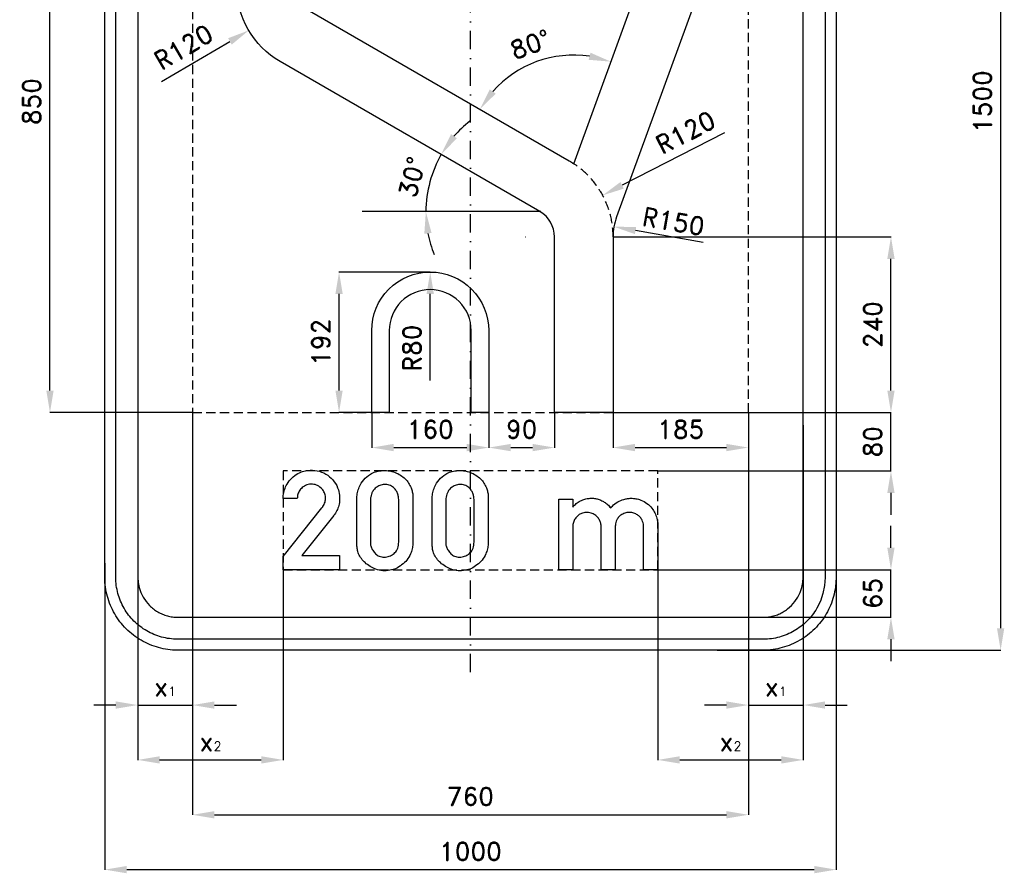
# Model space of a CAD drawing. Header units: millimetres. Extents: x -621 to 730, y -1055 to 962.
# Tile 1 of 2: x -616 to 730, y -1055 to 112. Entities that reach past the tile are written whole.
import ezdxf

# ---------------------------------------------------------------- set-up
doc = ezdxf.new("R2010")
doc.units = ezdxf.units.MM
doc.header["$LTSCALE"] = 5
doc.linetypes.add('ČERCHOVANÁX2', pattern=[2, 1, -0.5, 0, -0.5])
doc.linetypes.add('ČÁRKOVANÁX2', pattern=[1.5, 1, -0.5])
doc.layers.add('Kóty', color=2, linetype='Continuous')
doc.layers.add('Značka', color=7, linetype='Continuous')
doc.styles.get("Standard").update_dxf_attribs({"font": 'romand.shx', "height": 25})
doc.dimstyles.get("Standard").update_dxf_attribs({"dimtxt": 25, "dimasz": 30, "dimexe": 0.18, "dimexo": 0.0625, "dimgap": 12.5, "dimtad": 1, "dimdec": 0, "dimzin": 0, "dimdsep": 46, "dimtxsty": 'Standard', "dimcen": 0.09, "dimadec": 0, "dimazin": 0, "dimtfac": 1, "dimtdec": 0, "dimtofl": 0, "dimtmove": 0, "dimatfit": 3, "dimfxl": 1, "dimtolj": 1, "dimtzin": 0, "dimarcsym": 0})

# ---------------------------------------------------------------- blocks, each defined once
blk = doc.blocks.new('*D0')
at = {"layer": 'Defpoints', "color": 0, "transparency": 16777216}
for p in [(256, -640), (575, -640), (350.1, -705)]:
    blk.add_point(p, dxfattribs=at)
at = {"layer": 'Kóty', "color": 0, "lineweight": -2, "transparency": 16777216}
for p, q in [((575, -610), (575, -580)), ((256.1, -640), (575.2, -640)), ((350.2, -705), (575.2, -705)), ((575, -735), (575, -765))]:
    blk.add_line(p, q, dxfattribs=at)
at = {"layer": 'Kóty', "color": 0, "transparency": 16777216}
for points in [[(570, -610), (580, -610), (575, -640)], [(570, -735), (580, -735), (575, -705)]]:
    blk.add_solid(points, dxfattribs=at)
at = {"layer": 'Kóty', "color": 0, "transparency": 16777216, "insert": (550, -672.5), "char_height": 25, "attachment_point": 5, "rotation": 90}
blk.add_mtext('\\A1;65', dxfattribs=at)
blk = doc.blocks.new('*D1')
at = {"layer": 'Defpoints', "color": 0, "transparency": 16777216}
for p in [(368.1, 750), (337.4, -750), (725, -750)]:
    blk.add_point(p, dxfattribs=at)
at = {"layer": 'Kóty', "color": 0, "lineweight": -2, "transparency": 16777216}
for p, q in [((368.2, 750), (725.2, 750)), ((725, 720), (725, -720)), ((337.5, -750), (725.2, -750))]:
    blk.add_line(p, q, dxfattribs=at)
at = {"layer": 'Kóty', "color": 0, "transparency": 16777216}
for points in [[(720, 720), (730, 720), (725, 750)], [(720, -720), (730, -720), (725, -750)]]:
    blk.add_solid(points, dxfattribs=at)
at = {"layer": 'Kóty', "color": 0, "transparency": 16777216, "insert": (700, 0), "char_height": 25, "attachment_point": 5, "rotation": 90}
blk.add_mtext('\\A1;1500', dxfattribs=at)
blk = doc.blocks.new('*D2')
at = {"layer": 'Defpoints', "color": 0, "transparency": 16777216}
for p in [(-500, -630.9), (500, -630.9), (500, -1050)]:
    blk.add_point(p, dxfattribs=at)
at = {"layer": 'Kóty', "color": 0, "lineweight": -2, "transparency": 16777216}
for p, q in [((-500, -630.9), (-500, -1050.2)), ((500, -630.9), (500, -1050.2)), ((-470, -1050), (470, -1050))]:
    blk.add_line(p, q, dxfattribs=at)
at = {"layer": 'Kóty', "color": 0, "transparency": 16777216}
for points in [[(-470, -1045), (-470, -1055), (-500, -1050)], [(470, -1045), (470, -1055), (500, -1050)]]:
    blk.add_solid(points, dxfattribs=at)
at = {"layer": 'Kóty', "color": 0, "transparency": 16777216, "insert": (0, -1025), "char_height": 25, "attachment_point": 5}
blk.add_mtext('\\A1;1000', dxfattribs=at)
blk = doc.blocks.new('*D4')
at = {"layer": 'Defpoints', "color": 0, "transparency": 16777216}
for p in [(25, -425), (115, -425), (115, -473)]:
    blk.add_point(p, dxfattribs=at)
at = {"layer": 'Kóty', "color": 0, "lineweight": -2, "transparency": 16777216}
for p, q in [((25, -425.1), (25, -473.2)), ((115, -425.1), (115, -473.2)), ((55, -473), (85, -473))]:
    blk.add_line(p, q, dxfattribs=at)
at = {"layer": 'Kóty', "color": 0, "transparency": 16777216}
for points in [[(55, -468), (55, -478), (25, -473)], [(85, -468), (85, -478), (115, -473)]]:
    blk.add_solid(points, dxfattribs=at)
at = {"layer": 'Kóty', "color": 0, "transparency": 16777216, "insert": (70, -448), "char_height": 25, "attachment_point": 5}
blk.add_mtext('\\A1;90', dxfattribs=at)
blk = doc.blocks.new('*D7')
at = {"layer": 'Defpoints', "color": 0, "transparency": 16777216}
for p in [(195, -425), (380, -425), (380, -473)]:
    blk.add_point(p, dxfattribs=at)
at = {"layer": 'Kóty', "color": 0, "lineweight": -2, "transparency": 16777216}
for p, q in [((195, -425.1), (195, -473.2)), ((380, -425.1), (380, -473.2)), ((225, -473), (350, -473))]:
    blk.add_line(p, q, dxfattribs=at)
at = {"layer": 'Kóty', "color": 0, "transparency": 16777216}
for points in [[(225, -468), (225, -478), (195, -473)], [(350, -468), (350, -478), (380, -473)]]:
    blk.add_solid(points, dxfattribs=at)
at = {"layer": 'Kóty', "color": 0, "transparency": 16777216, "insert": (287.5, -448), "char_height": 25, "width": 97.162, "attachment_point": 5}
blk.add_mtext('\\A1;185', dxfattribs=at)
blk = doc.blocks.new('*D11')
at = {"layer": 'Defpoints', "color": 0, "transparency": 16777216}
for p in [(-575, 425), (-380, 425), (-380, -425)]:
    blk.add_point(p, dxfattribs=at)
at = {"layer": 'Kóty', "color": 0, "lineweight": -2, "transparency": 16777216}
for p, q in [((-380.1, 425), (-575.2, 425)), ((-575, -395), (-575, 395)), ((-380.1, -425), (-575.2, -425))]:
    blk.add_line(p, q, dxfattribs=at)
at = {"layer": 'Kóty', "color": 0, "transparency": 16777216}
for points in [[(-580, 395), (-570, 395), (-575, 425)], [(-580, -395), (-570, -395), (-575, -425)]]:
    blk.add_solid(points, dxfattribs=at)
at = {"layer": 'Kóty', "color": 0, "transparency": 16777216, "insert": (-600, 0), "char_height": 25, "attachment_point": 5, "rotation": 90}
blk.add_mtext('\\A1;850', dxfattribs=at)
blk = doc.blocks.new('*D13')
at = {"layer": 'Defpoints', "color": 0, "transparency": 16777216}
for p in [(-380.1, -425), (380, -473), (380, -975)]:
    blk.add_point(p, dxfattribs=at)
at = {"layer": 'Kóty', "color": 0, "lineweight": -2, "transparency": 16777216}
for p, q in [((-380.1, -425.1), (-380.1, -975.2)), ((380, -473.1), (380, -975.2)), ((-350.1, -975), (350, -975))]:
    blk.add_line(p, q, dxfattribs=at)
at = {"layer": 'Kóty', "color": 0, "transparency": 16777216}
for points in [[(-350.1, -970), (-350.1, -980), (-380.1, -975)], [(350, -970), (350, -980), (380, -975)]]:
    blk.add_solid(points, dxfattribs=at)
at = {"layer": 'Kóty', "color": 0, "transparency": 16777216, "insert": (0, -950), "char_height": 25, "attachment_point": 5}
blk.add_mtext('\\A1;760', dxfattribs=at)
blk = doc.blocks.new('*D15')
at = {"layer": 'Defpoints', "color": 0, "transparency": 16777216}
for p in [(-260.1, 55.2), (-51.5, -96.7), (-148.1, -150.4), (96, -150.4), (96, -150.4)]:
    blk.add_point(p, dxfattribs=at)
at = {"layer": 'Kóty', "color": 0, "lineweight": -2, "transparency": 16777216}
for start, end in [(128.0722, 139.0361), (190.9639, 201.9278)]:
    blk.add_arc((96, -150.4), 157, start, end, dxfattribs=at)
at = {"layer": 'Kóty', "color": 0, "transparency": 16777216}
for points in [[(-18.5, -50.3), (-26.6, -44.5), (-40, -71.9)], [(-63.1, -180.7), (-53.2, -179.7), (-61, -150.4)]]:
    blk.add_solid(points, dxfattribs=at)
at = {"layer": 'Kóty', "color": 0, "transparency": 16777216, "insert": (-79.8, -103.2), "char_height": 25, "attachment_point": 5, "rotation": 75}
blk.add_mtext('\\A1;30°', dxfattribs=at)
blk = doc.blocks.new('*D18')
at = {"layer": 'Defpoints', "color": 0, "transparency": 16777216}
for p in [(231, 162), (-220.1, 123.9), (124, 62.5), (135, -81.1), (141.2, -84.9)]:
    blk.add_point(p, dxfattribs=at)
at = {"layer": 'Kóty', "color": 0, "lineweight": -2, "transparency": 16777216}
blk.add_arc((141.2, -84.7), 148.2, 81.6178, 138.3822, dxfattribs=at)
at = {"layer": 'Kóty', "color": 0, "transparency": 16777216}
for points in [[(164.1, 66.8), (161.6, 57.1), (191.9, 54.6)], [(34.5, 10.8), (26.4, 16.7), (12.9, -10.6)]]:
    blk.add_solid(points, dxfattribs=at)
at = {"layer": 'Kóty', "color": 0, "transparency": 16777216, "insert": (82, 78.1), "char_height": 25, "attachment_point": 5, "rotation": 20}
blk.add_mtext('\\A1;80°', dxfattribs=at)
blk = doc.blocks.new('*D19')
at = {"layer": 'Defpoints', "color": 0, "transparency": 16777216}
for p in [(195, -185), (575, -185), (195, -425)]:
    blk.add_point(p, dxfattribs=at)
at = {"layer": 'Kóty', "color": 0, "lineweight": -2, "transparency": 16777216}
for p, q in [((195.1, -185), (575.2, -185)), ((575, -395), (575, -215)), ((195.1, -425), (575.2, -425))]:
    blk.add_line(p, q, dxfattribs=at)
at = {"layer": 'Kóty', "color": 0, "transparency": 16777216}
for points in [[(570, -215), (580, -215), (575, -185)], [(570, -395), (580, -395), (575, -425)]]:
    blk.add_solid(points, dxfattribs=at)
at = {"layer": 'Kóty', "color": 0, "transparency": 16777216, "insert": (550, -305), "char_height": 25, "attachment_point": 5, "rotation": 90}
blk.add_mtext('\\A1;240', dxfattribs=at)
blk = doc.blocks.new('*D20')
at = {"layer": 'Defpoints', "color": 0, "transparency": 16777216}
for p in [(380, -425), (256, -505), (575, -505)]:
    blk.add_point(p, dxfattribs=at)
at = {"layer": 'Kóty', "color": 0, "lineweight": -2, "transparency": 16777216}
for p, q in [((575, -395), (575, -365)), ((380.1, -425), (575.2, -425)), ((256.1, -505), (575.2, -505)), ((575, -535), (575, -565))]:
    blk.add_line(p, q, dxfattribs=at)
at = {"layer": 'Kóty', "color": 0, "transparency": 16777216}
for points in [[(570, -395), (580, -395), (575, -425)], [(570, -535), (580, -535), (575, -505)]]:
    blk.add_solid(points, dxfattribs=at)
at = {"layer": 'Kóty', "color": 0, "transparency": 16777216, "insert": (550, -465), "char_height": 25, "attachment_point": 5, "rotation": 90}
blk.add_mtext('\\A1;80', dxfattribs=at)
blk = doc.blocks.new('*D22')
at = {"layer": 'Defpoints', "color": 0, "transparency": 16777216}
for p in [(-179.7, -233), (-55, -233), (-135, -425)]:
    blk.add_point(p, dxfattribs=at)
at = {"layer": 'Kóty', "color": 0, "lineweight": -2, "transparency": 16777216}
for p, q in [((-55.1, -233), (-179.9, -233)), ((-179.7, -395), (-179.7, -263)), ((-135.1, -425), (-179.9, -425))]:
    blk.add_line(p, q, dxfattribs=at)
at = {"layer": 'Kóty', "color": 0, "transparency": 16777216}
for points in [[(-184.7, -263), (-174.7, -263), (-179.7, -233)], [(-184.7, -395), (-174.7, -395), (-179.7, -425)]]:
    blk.add_solid(points, dxfattribs=at)
at = {"layer": 'Kóty', "color": 0, "transparency": 16777216, "insert": (-204.7, -329), "char_height": 25, "attachment_point": 5, "rotation": 90}
blk.add_mtext('\\A1;192', dxfattribs=at)
blk = doc.blocks.new('*D24')
at = {"layer": 'Defpoints', "color": 0, "transparency": 16777216}
for p in [(-135, -425), (25, -425), (25, -473)]:
    blk.add_point(p, dxfattribs=at)
at = {"layer": 'Kóty', "color": 0, "lineweight": -2, "transparency": 16777216}
for p, q in [((-135, -425.1), (-135, -473.2)), ((25, -425.1), (25, -473.2)), ((-105, -473), (-5, -473))]:
    blk.add_line(p, q, dxfattribs=at)
at = {"layer": 'Kóty', "color": 0, "transparency": 16777216}
for points in [[(-105, -468), (-105, -478), (-135, -473)], [(-5, -468), (-5, -478), (25, -473)]]:
    blk.add_solid(points, dxfattribs=at)
at = {"layer": 'Kóty', "color": 0, "transparency": 16777216, "insert": (-55, -448), "char_height": 25, "attachment_point": 5}
blk.add_mtext('\\A1;160', dxfattribs=at)
blk = doc.blocks.new('*D25')
at = {"layer": 'Defpoints', "color": 0, "transparency": 16777216}
for p in [(-55, -233), (-55, -313)]:
    blk.add_point(p, dxfattribs=at)
at = {"layer": 'Kóty', "color": 0, "lineweight": -2, "transparency": 16777216}
blk.add_line((-55, -381.1), (-55, -263), dxfattribs=at)
at = {"layer": 'Kóty', "color": 0, "transparency": 16777216}
blk.add_solid([(-60, -263), (-50, -263), (-55, -233)], dxfattribs=at)
at = {"layer": 'Kóty', "color": 0, "transparency": 16777216, "insert": (-80, -337), "char_height": 25, "attachment_point": 5, "rotation": 89.997}
blk.add_mtext('\\A1;R80', dxfattribs=at)

msp = doc.modelspace()

# ---------------------------------------------------------------- linework, layer by layer
at = {"color": 5}
for points in [[(-256, -640), (-256, -622), (-203.2, -555.5), (-202.4, -554.5, 0.012145), (-201.7, -553.5, 0.082987), (-198.9, -547.5, 0.094403), (-198.2, -540.9, 0.092129), (-199.6, -534.9, 0.084034), (-203, -529.7, 0.098134), (-209, -525, 0.106051), (-216.2, -523.1, 0.106165), (-223.6, -524, 0.099951), (-230.1, -527.8, 0.083724), (-234.1, -532.5, 0.091644), (-236.3, -538.2, 0.026146), (-236.6, -540.2, 0.008682), (-236.8, -542.4), (-256, -542.4, -0.003373), (-256, -540.5, -0.010134), (-255.9, -538.7, -0.059423), (-254.3, -530.6, -0.058236), (-250.8, -523, -0.072151), (-244.4, -514.7, -0.072221), (-235.9, -508.6, -0.061482), (-227.8, -505.3, -0.059942), (-219, -504, -0.083063), (-206.6, -505.4, -0.087047), (-195.2, -510.9, -0.087766), (-186.2, -519.7, -0.087798), (-180.6, -530.9, -0.068488), (-178.9, -540.5, -0.06242), (-179.7, -550.3, -0.050687), (-181.8, -557.5, -0.061843), (-185.5, -564), (-186.2, -565), (-186.9, -566), (-230.8, -620.7), (-179, -620.7), (-179, -640), (-256, -640)], [(-155.3, -544.1), (-155.4, -542.9), (-155.3, -541.7, -0.049022), (-154.5, -534.3, -0.049993), (-152.1, -527.2, -0.079538), (-145.9, -517, -0.089085), (-136.8, -509.4, -0.059795), (-129.8, -506.2, -0.052017), (-122.3, -504.6, -0.062017), (-112.5, -504.6, -0.064499), (-103, -507, -0.055438), (-95.6, -510.7, -0.055482), (-89.2, -515.9, -0.051107), (-84.6, -521.5, -0.054896), (-81.2, -528, -0.045236), (-79.5, -533.5, -0.045981), (-78.8, -539.3, -0.0123), (-78.7, -541.3), (-78.8, -543.3), (-78.8, -602.1), (-78.8, -603.3), (-78.8, -604.5, -0.051778), (-79.7, -611.5, -0.049695), (-82, -618.2, -0.066797), (-87, -626.7, -0.065904), (-94.1, -633.5, -0.0611), (-101.7, -638.2, -0.064143), (-110.2, -640.8, -0.069661), (-120, -641.3, -0.06745), (-129.6, -639.2, -0.056809), (-137.3, -635.5, -0.049586), (-144.1, -630.3, -0.048054), (-149.2, -624.8, -0.065884), (-152.9, -618.2, -0.05477), (-154.7, -612.3, -0.04236), (-155.3, -606.2), (-155.4, -604.1), (-155.3, -602.1), (-155.3, -544.1)], [(-52.3, -544.1), (-52.3, -542.9), (-52.3, -541.7, -0.049022), (-51.5, -534.3, -0.049993), (-49.1, -527.2, -0.079538), (-42.9, -517, -0.089085), (-33.8, -509.4, -0.059795), (-26.8, -506.2, -0.052017), (-19.3, -504.6, -0.062017), (-9.5, -504.6, -0.064499), (0, -507, -0.05544), (7.4, -510.7, -0.055487), (13.8, -515.9, -0.051106), (18.4, -521.5, -0.054889), (21.8, -528, -0.045226), (23.5, -533.5, -0.045981), (24.2, -539.3), (24.3, -541.3), (24.2, -543.3), (24.2, -602.1), (24.2, -603.3), (24.2, -604.5, -0.051778), (23.3, -611.5, -0.049683), (21, -618.2, -0.066797), (16, -626.7, -0.065904), (8.9, -633.5, -0.0611), (1.3, -638.2, -0.064143), (-7.2, -640.8, -0.069661), (-17, -641.3, -0.06745), (-26.5, -639.2, -0.056809), (-34.3, -635.5, -0.049586), (-41.1, -630.3, -0.048054), (-46.2, -624.8, -0.065884), (-49.9, -618.2, -0.05477), (-51.7, -612.3, -0.04236), (-52.3, -606.2), (-52.4, -604.1), (-52.3, -602.1), (-52.3, -544.1)], [(-136.8, -544.1), (-136.8, -602.1), (-136.8, -602.9), (-136.8, -603.7, 0.073867), (-135.9, -608.7, 0.059513), (-133.6, -613.4, 0.070723), (-129.8, -618.2, 0.094581), (-124.7, -621.5, 0.108403), (-118, -622.8, 0.087555), (-111, -621.5, 0.078161), (-105.5, -618.6, 0.088163), (-101.3, -614.2, 0.06177), (-99.4, -610.5, 0.061186), (-98.4, -606.5, 0.025171), (-98.2, -604.3), (-98.1, -602.1), (-98.1, -544.1), (-98.2, -542.2, 0.016508), (-98.5, -540.3, 0.058315), (-99.7, -535.5, 0.064731), (-102.1, -531.2, 0.088092), (-106.7, -526.6, 0.09789), (-112.6, -523.9, 0.099847), (-119.2, -523.5, 0.088272), (-125.5, -525.5, 0.07416), (-130.2, -528.7, 0.07567), (-133.7, -533.1, 0.052593), (-135.4, -536.7, 0.046072), (-136.4, -540.6, 0.014312), (-136.6, -542.4), (-136.8, -544.1)], [(-33.8, -544.1), (-33.8, -602.1), (-33.8, -602.9), (-33.8, -603.7, 0.073867), (-32.9, -608.7, 0.059513), (-30.6, -613.4, 0.070723), (-26.8, -618.2, 0.094581), (-21.7, -621.5, 0.108403), (-15, -622.8, 0.087555), (-8, -621.5, 0.078161), (-2.5, -618.6, 0.088163), (1.7, -614.2, 0.06177), (3.6, -610.5, 0.061186), (4.6, -606.5, 0.025171), (4.8, -604.3), (4.9, -602.1), (4.9, -544.1), (4.8, -542.2), (4.5, -540.3, 0.058315), (3.3, -535.5, 0.064731), (0.9, -531.2, 0.088092), (-3.7, -526.6, 0.09789), (-9.6, -523.9, 0.099847), (-16.2, -523.5, 0.088272), (-22.5, -525.5, 0.07416), (-27.2, -528.7, 0.07567), (-30.6, -533.1, 0.052593), (-32.4, -536.7, 0.046072), (-33.4, -540.6), (-33.6, -542.4), (-33.8, -544.1)], [(120.7, -640), (120.7, -543.5), (140, -543.5), (140, -554.3), (141.1, -553.1), (142.2, -551.9, -0.053803), (147.4, -547.6, -0.054632), (153.5, -544.6, -0.049768), (159.4, -542.8, -0.049909), (165.4, -542.3, -0.044598), (170.8, -542.7, -0.045341), (176, -544.1, -0.041529), (180.8, -546.2, -0.034768), (185.2, -549, -0.023463), (187.6, -550.9, -0.033521), (189.8, -553.1), (190.8, -554.3), (191.8, -555.6), (192.9, -554.2), (194.1, -552.9, -0.072058), (201.3, -547.3, -0.066464), (209.9, -543.8, -0.035522), (214.6, -542.7, -0.03584), (219.4, -542.3, -0.050517), (226.3, -542.9, -0.04965), (233, -544.8, -0.068282), (241.4, -549.3, -0.073293), (248.2, -556, -0.056857), (252.2, -562.4, -0.048826), (254.8, -569.4), (255.5, -572, -0.025007), (255.9, -574.6), (256, -575.8), (256, -577), (256, -640), (236.7, -640), (236.7, -580.9), (236.6, -580.2), (236.6, -579.4, 0.05024), (236, -575.8, 0.050918), (234.7, -572.4, 0.067721), (232, -568.3, 0.066938), (228.3, -565, 0.073527), (223.5, -562.6, 0.07432), (218.2, -561.6, 0.080738), (212.3, -562.2, 0.080674), (206.9, -564.6, 0.070513), (203, -567.8, 0.075393), (200.2, -571.9, 0.05074), (198.9, -575.4, 0.032993), (198.2, -579.1), (198.1, -579.6), (198, -580.1), (198, -640), (178.7, -640), (178.7, -580.5), (178.7, -579.7), (178.6, -578.9, 0.073752), (177.5, -574.1, 0.069027), (175, -569.7, 0.074719), (171.3, -565.8, 0.07378), (166.6, -563.1, 0.089058), (159.9, -561.6, 0.093655), (153.2, -562.5, 0.07331), (148.6, -564.7, 0.071135), (144.9, -568, 0.077014), (141.7, -572.8, 0.07798), (140.2, -578.3), (140.1, -579.1), (140, -579.8), (140, -640), (120.7, -640)]]:
    msp.add_lwpolyline(points, format="xyb", dxfattribs=at)
at = {"layer": 'Kóty'}
for p, q in [((-422.5, 27.6), (-328.9, 82.3)), ((347.3, -42.7), (207.4, -114.5)), ((75, -185), (75.1, -185)), ((75.1, -185.1), (75.1, -184.9)), ((318.4, -192.6), (225.8, -176.3)), ((-380.1, -425.1), (-380.1, -825.2)), ((380, -425.1), (380, -825.2)), ((455, -442.5), (455, -825.2)), ((-455, -618.6), (-455, -825.2)), ((-455, -618.6), (-455, -900.2)), ((-256, -640.1), (-256, -900.2)), ((256.1, -640), (256.1, -900.2)), ((455, -640), (455, -900.2)), ((-485, -825), (-515, -825)), ((-350.1, -825), (-320.1, -825)), ((350, -825), (320, -825)), ((485, -825), (515, -825)), ((-425, -900), (-286, -900)), ((286.1, -900), (425, -900))]:
    msp.add_line(p, q, dxfattribs=at)
for points in [[(96, -150.4), (-148.1, -150.4)], [(575, -505), (575, -425)], [(575, -705), (575, -640)], [(-455, -825), (-380.1, -825)], [(380, -825), (455, -825)]]:
    msp.add_lwpolyline(points, dxfattribs=at)
msp.add_arc((106.1, -153.1), 167.2, 150.9292, 179.0708, dxfattribs=at)
for points in [[(-331.4, 86.6), (-326.4, 77.9), (-303, 97.4)], [(205.1, -110), (209.7, -119), (180.7, -128.2)], [(226.6, -171.4), (224.9, -181.2), (196.2, -171.1)], [(-485, -820), (-485, -830), (-455, -825)], [(-350.1, -820), (-350.1, -830), (-380.1, -825)], [(350, -820), (350, -830), (380, -825)], [(485, -820), (485, -830), (455, -825)], [(-425, -895), (-425, -905), (-455, -900)], [(-286, -895), (-286, -905), (-256, -900)], [(286.1, -895), (286.1, -905), (256.1, -900)], [(425, -895), (425, -905), (455, -900)]]:
    msp.add_solid(points, dxfattribs=at)
at = {"layer": 'Značka', "color": 6, "linetype": 'ČERCHOVANÁX2', "ltscale": 5}
msp.add_lwpolyline([(0, -780), (0, 780)], dxfattribs=at)
at = {"layer": 'Značka', "color": 5}
for points in [[(-400, -750), (-400.4, -750), (-400.8, -750, -0.03218), (-413.7, -749.1, -0.035447), (-426.4, -746.5, -0.036269), (-438.7, -742.3, -0.034413), (-450.2, -736.5, -0.033724), (-461, -729.3, -0.034096), (-470.7, -720.7, -0.034201), (-479.3, -711, -0.034242), (-486.5, -700.2, -0.034027), (-492.3, -688.7, -0.033407), (-496.5, -676.4, -0.034138), (-499.1, -663.7, -0.036736), (-500, -650.8), (-500, -650.4), (-500, -650), (-500, 650)], [(-400, -735), (-400.3, -735), (-400.7, -735, -0.03218), (-411.6, -734.2, -0.035444), (-422.4, -732, -0.036264), (-432.9, -728.5, -0.034414), (-442.7, -723.5, -0.03373), (-451.8, -717.4, -0.034078), (-460.1, -710.1, -0.034203), (-467.4, -701.9, -0.03421), (-473.5, -692.7, -0.034032), (-478.4, -682.9, -0.03343), (-482, -672.4, -0.034153), (-484.3, -661.6, -0.036756), (-485, -650.7), (-485, -650.3), (-485, -650), (-485, 650)], [(-455, 650), (-455, -650), (-455, -650.2), (-455, -650.4), (-454.5, -657.5), (-453.1, -664.5), (-450.8, -671.3), (-447.6, -677.6), (-443.6, -683.6), (-438.9, -688.9, 0.034201), (-433.6, -693.6, 0.034224), (-427.6, -697.6, 0.034056), (-421.3, -700.7, 0.03342), (-414.5, -703.1, 0.034122), (-407.5, -704.5, 0.036743), (-400.4, -705), (-400.2, -705), (-400, -705)], [(500, 650), (500, -650), (500, -650.4), (500, -650.8), (499.1, -663.7, -0.035396), (496.5, -676.4, -0.036246), (492.3, -688.7, -0.034407), (486.5, -700.2, -0.033692), (479.3, -711, -0.034079), (470.7, -720.7, -0.034227), (461, -729.3, -0.034227), (450.2, -736.5, -0.034044), (438.6, -742.3, -0.033411), (426.4, -746.5, -0.034138), (413.7, -749.1, -0.036742), (400.8, -750, -0.00088), (400.4, -750), (400, -750), (-400, -750)], [(-400, -705), (400, -705), (400.2, -705), (400.4, -705, 0.032178), (407.5, -704.5, 0.035432), (414.5, -703.1, 0.036276), (421.3, -700.8, 0.03445), (427.6, -697.6, 0.03373), (433.6, -693.6), (438.9, -688.9), (443.6, -683.6), (447.6, -677.6), (450.8, -671.3), (453.1, -664.5), (454.5, -657.5), (455, -650.4), (455, -650.2), (455, -650), (455, 650)], [(485, 650), (485, -650), (485, -650.3), (485, -650.7), (484.2, -661.6), (482, -672.4), (478.5, -682.9), (473.5, -692.7, -0.033691), (467.4, -701.9, -0.034079), (460.1, -710.1, -0.034232), (451.9, -717.4, -0.034207), (442.7, -723.5, -0.034029), (432.9, -728.4, -0.033433), (422.4, -732, -0.034131), (411.6, -734.3, -0.036744), (400.7, -735, -0.000888), (400.3, -735), (400, -735), (-400, -735)], [(-220.1, 123.9), (135, -81.1, -0.015146), (141.2, -84.9), (231, 162, 0.087489)], [(195, -185), (195, -425), (115, -425), (115, -185, 0.267949), (95, -150.4), (-260.1, 54.6, -0.267949), (-320.1, 158.6)], [(306.2, 134.7), (199.8, -157.6, 0.087476), (195, -185)]]:
    msp.add_lwpolyline(points, format="xyb", dxfattribs=at)
at = {"layer": 'Značka', "color": 6, "linetype": 'ČÁRKOVANÁX2', "ltscale": 2.5}
for points in [[(-380, -425), (380, -425), (380, 425), (-380, 425)], [(-256, -640), (256, -640), (256, -505), (-256, -505)]]:
    msp.add_lwpolyline(points, close=True, dxfattribs=at)
at = {"layer": 'Značka', "color": 5}
msp.add_lwpolyline([(-135, -425), (-135, -313, -0.414214), (-55, -233), (-55, -233, -0.414214), (25, -313), (25, -425), (1, -425), (1, -313, 0.414214), (-55, -257, 0.414214), (-111, -313), (-111, -425)], format="xyb", close=True, dxfattribs=at)
at = {"layer": 'Značka', "color": 6, "linetype": 'ČÁRKOVANÁX2', "ltscale": 2.5}
msp.add_arc((75.1, -185), 120, 0, 56.552, dxfattribs=at)
at = {"layer": 'Značka', "color": 5}
msp.add_arc((75.1, -185), 120, 359.9926, 0, dxfattribs=at)
at = {"layer": 'Značka', "color": 10}
msp.add_arc((75.1, -185), 120, 359.9926, 0, dxfattribs=at)

# ---------------------------------------------------------------- texts
at = {"layer": 'Kóty', "char_height": 25, "attachment_point": 5}
for s, insert, rotation in [('\\A1;R120', (-392.4, 74.6), 30.2619), ('\\A1;R120', (294.1, -42), 27.0854), ('\\A1;R150', (277.7, -164), 350.0035)]:
    msp.add_mtext(s, dxfattribs=dict(at, insert=insert, rotation=rotation))
for s, insert, width in [('x{\\H0.5x;1}', (-417.5, -800), 208.377), ('x{\\H0.5x;1}', (417.5, -800), 142.99), ('x{\\H0.5x;2}', (-355.5, -875), 121.878), ('x{\\H0.5x;2}', (355.5, -875), 136.112)]:
    msp.add_mtext(s, dxfattribs=dict(at, insert=insert, width=width))

# ---------------------------------------------------------------- dimensions: what is measured, and where the dimension line sits
at = {"layer": 'Kóty'}
for base, p1, p2, picture, middle in [((725, -750), (368.1, 750), (337.4, -750), '*D1', (700, 0)), ((-575, 425), (-380, -425), (-380, 425), '*D11', (-600, 0)), ((575, -185), (195, -425), (195, -185), '*D19', (550, -305)), ((-179.7, -233), (-135, -425), (-55, -233), '*D22', (-204.7, -329)), ((575, -505), (380, -425), (256, -505), '*D20', (550, -465)), ((575, -640), (350.1, -705), (256, -640), '*D0', (550, -672.5))]:
    dim = msp.add_linear_dim(base=base, p1=p1, p2=p2, angle=90, dimstyle='Standard', dxfattribs=at)
    dim.commit()
    dim.dimension.update_dxf_attribs({"geometry": picture, "text_midpoint": middle})
for base, line1, line2, picture, middle in [((124, 62.5), ((141.2, -84.9), (231, 162)), ((-220.1, 123.9), (135, -81.1)), '*D18', (82, 78.1)), ((-51.5, -96.7), ((96, -150.4), (-260.1, 55.2)), ((96, -150.4), (-148.1, -150.4)), '*D15', (-79.8, -103.2))]:
    dim = msp.add_angular_dim_2l(base=base, line1=line1, line2=line2, dimstyle='Standard', dxfattribs=at)
    dim.commit()
    dim.dimension.update_dxf_attribs({"geometry": picture, "text_midpoint": middle})
dim = msp.add_radius_dim(center=(-55, -313), mpoint=(-55, -233), dimstyle='Standard', dxfattribs=at)
dim.commit()
dim.dimension.update_dxf_attribs({"geometry": '*D25', "text_midpoint": (-55, -337), "dimtype": 164})
for base, p1, p2, picture, middle in [((380, -975), (-380.1, -425), (380, -473), '*D13', (0, -950)), ((25, -473), (-135, -425), (25, -425), '*D24', (-55, -448)), ((115, -473), (25, -425), (115, -425), '*D4', (70, -448)), ((500, -1050), (-500, -630.9), (500, -630.9), '*D2', (0, -1025))]:
    dim = msp.add_linear_dim(base=base, p1=p1, p2=p2, dimstyle='Standard', dxfattribs=at)
    dim.commit()
    dim.dimension.update_dxf_attribs({"geometry": picture, "text_midpoint": middle})
dim = msp.add_linear_dim(base=(380, -473), p1=(195, -425), p2=(380, -425), text='185', dimstyle='Standard', dxfattribs=at)
dim.commit()
dim.dimension.update_dxf_attribs({"geometry": '*D7', "text_midpoint": (287.5, -448)})

doc.saveas('drawing.dxf')
